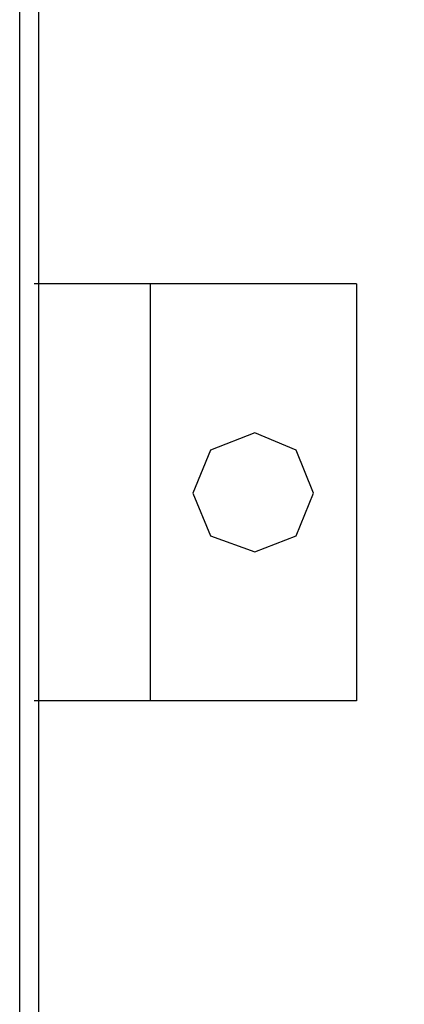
# Model space of a CAD drawing. Header units: millimetres. Extents: x 203 to 3426, y 719 to 2381.
# Tile 36 of 185: x 2512.23 to 2516.38, y 1109.84 to 1120.49. Entities that reach past the tile are written whole.
import ezdxf

# ---------------------------------------------------------------- set-up
doc = ezdxf.new("R2010")
doc.units = ezdxf.units.MM
doc.layers.add('E_Legrand_obudowy', color=7, linetype='Continuous')

# ---------------------------------------------------------------- blocks, each defined once
blk = doc.blocks.new('XL3 160 wnękowa 6x24M')
at = {"layer": 'E_Legrand_obudowy'}
for points in [[(-259.23, -72.21), (255.47, -72.21), (255.47, -1072.92), (-259.23, -1072.92), (-259.23, -72.21)], [(-257.16, -72.44), (255.69, -72.44), (255.69, -1071.56), (-257.16, -1071.56), (-257.16, -72.44)], [(-222.85, -324.58), (-257.68, -324.58)], [(-245.15, -324.58), (-245.15, -369.69)], [(-222.85, -324.58), (-222.85, -369.69)], [(-227.48, -347.22), (-229.37, -342.59), (-233.83, -340.7), (-238.63, -342.59), (-240.52, -347.22), (-238.63, -351.85), (-233.83, -353.57), (-229.37, -351.85), (-227.48, -347.22)], [(-222.85, -369.69), (-257.68, -369.69)]]:
    blk.add_lwpolyline(points, dxfattribs=at)
blk = doc.blocks.new('G$CCC6CD2FA')
at = {"layer": 'E_Legrand_obudowy', "color": 67, "true_color": 0x727430, "xscale": 0.1, "yscale": 0.1, "zscale": 0.1}
blk.add_blockref('XL3 160 wnękowa 6x24M', (-112.1857, 78.4038), dxfattribs=at)

msp = doc.modelspace()

# ---------------------------------------------------------------- block references
msp.add_blockref('G$CCC6CD2FA', (2650.334, 1071.688))

doc.saveas('drawing.dxf')
